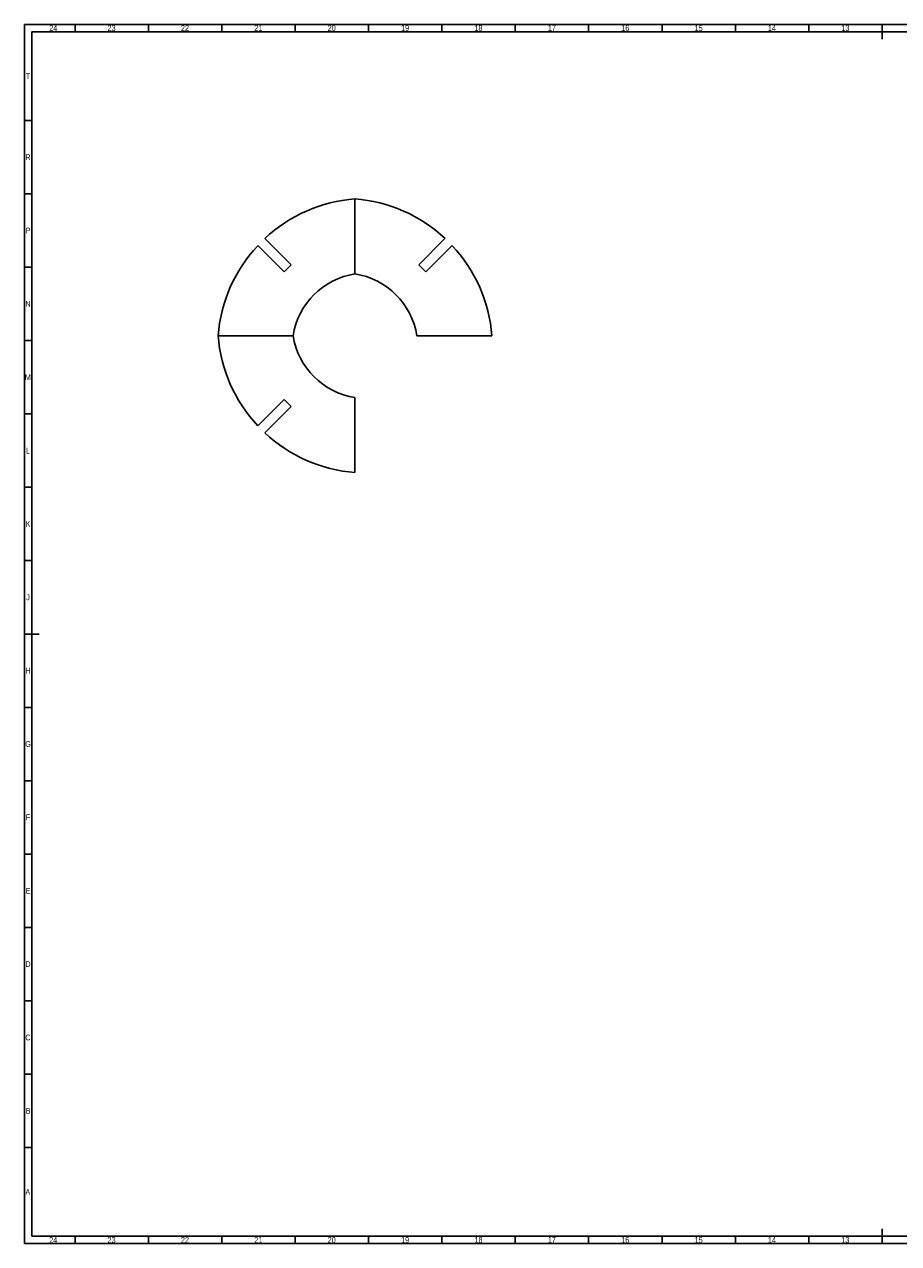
# Model space of a CAD drawing. Header units: inches. Extents: x 0.6 to 47.2, y 0.2 to 32.9.
# Tile 1 of 2: x 0.6 to 24, y 0.2 to 32.9. Entities that reach past the tile are written whole.
import ezdxf

# ---------------------------------------------------------------- set-up
doc = ezdxf.new("R2010")
doc.units = ezdxf.units.IN
doc.header["$MEASUREMENT"] = 0
doc.layers.add('SCORE', color=5, linetype='Continuous', lineweight=25)
doc.styles.add('SLDTEXTSTYLE0', font='TXT', dxfattribs={"width": 0.75})

msp = doc.modelspace()

# ---------------------------------------------------------------- linework, layer by layer
for p, q in [((7.749, 26.463), (7.043, 27.169)), ((11.169, 26.463), (11.874, 27.169)), ((6.851, 26.976), (7.556, 26.27)), ((12.067, 26.976), (11.361, 26.27)), ((7.556, 26.27), (7.749, 26.463)), ((11.361, 26.27), (11.169, 26.463)), ((13.131, 24.56), (11.119, 24.56)), ((6.851, 22.145), (7.556, 22.85)), ((7.749, 22.658), (7.043, 21.952)), ((7.556, 22.85), (7.749, 22.658)), ((9.459, 22.9), (9.459, 20.888))]:
    msp.add_line(p, q)
for centre, radius, start, end in [((9.774, 24.245), 4, 94.5162, 133.0484), ((9.144, 24.245), 4, 46.9516, 85.4838), ((9.774, 24.245), 4, 136.9516, 175.4838), ((9.144, 24.245), 4, 4.5162, 43.0484), ((9.774, 24.245), 2, 99.0607, 170.9393), ((9.144, 24.245), 2, 9.0607, 80.9393), ((9.774, 24.875), 4, 184.5162, 223.0484), ((9.774, 24.875), 2, 189.0607, 260.9393), ((9.774, 24.875), 4, 226.9516, 265.4838)]:
    msp.add_arc(centre, radius, start, end)
at = {"layer": 'SCORE'}
for p, q in [((0.591, 0.197), (0.591, 32.913)), ((0.591, 32.913), (46.614, 32.913)), ((1.949, 32.717), (1.949, 32.913)), ((3.917, 32.717), (3.917, 32.913)), ((5.886, 32.717), (5.886, 32.913)), ((7.854, 32.717), (7.854, 32.913)), ((9.823, 32.717), (9.823, 32.913)), ((11.791, 32.717), (11.791, 32.913)), ((13.76, 32.717), (13.76, 32.913)), ((15.728, 32.717), (15.728, 32.913)), ((17.697, 32.717), (17.697, 32.913)), ((19.665, 32.717), (19.665, 32.913)), ((21.634, 32.717), (21.634, 32.913)), ((23.602, 32.913), (23.602, 32.52)), ((23.602, 32.717), (23.602, 32.913)), ((0.787, 0.394), (0.787, 32.717)), ((0.787, 32.717), (46.417, 32.717)), ((0.787, 30.335), (0.591, 30.335)), ((0.787, 28.366), (0.591, 28.366)), ((9.459, 28.233), (9.459, 26.221)), ((0.787, 26.398), (0.591, 26.398)), ((5.786, 24.56), (7.799, 24.56)), ((0.787, 24.429), (0.591, 24.429)), ((0.787, 22.461), (0.591, 22.461)), ((0.787, 20.492), (0.591, 20.492)), ((0.787, 18.524), (0.591, 18.524)), ((0.591, 16.555), (0.984, 16.555)), ((0.787, 16.555), (0.591, 16.555)), ((0.787, 14.587), (0.591, 14.587)), ((0.787, 12.618), (0.591, 12.618)), ((0.787, 10.65), (0.591, 10.65)), ((0.787, 8.681), (0.591, 8.681)), ((0.787, 6.713), (0.591, 6.713)), ((0.787, 4.744), (0.591, 4.744)), ((0.787, 2.776), (0.591, 2.776)), ((46.417, 0.394), (0.787, 0.394)), ((1.949, 0.394), (1.949, 0.197)), ((3.917, 0.394), (3.917, 0.197)), ((5.886, 0.394), (5.886, 0.197)), ((7.854, 0.394), (7.854, 0.197)), ((9.823, 0.394), (9.823, 0.197)), ((11.791, 0.394), (11.791, 0.197)), ((13.76, 0.394), (13.76, 0.197)), ((15.728, 0.394), (15.728, 0.197)), ((17.697, 0.394), (17.697, 0.197)), ((19.665, 0.394), (19.665, 0.197)), ((21.634, 0.394), (21.634, 0.197)), ((23.602, 0.197), (23.602, 0.591)), ((23.602, 0.394), (23.602, 0.197)), ((46.614, 0.197), (0.591, 0.197))]:
    msp.add_line(p, q, dxfattribs=at)

# ---------------------------------------------------------------- texts
at = {"color": 7, "linetype": 'Continuous', "lineweight": 0, "attachment_point": 2, "style": 'SLDTEXTSTYLE0'}
for s, insert, char_height in [('24', (1.365, 32.893), 0.1562), ('23', (2.93, 32.893), 0.1562), ('22', (4.898, 32.893), 0.1562), ('21', (6.867, 32.893), 0.1562), ('20', (8.835, 32.893), 0.1562), ('19', (10.804, 32.893), 0.1562), ('18', (12.772, 32.893), 0.1562), ('17', (14.741, 32.893), 0.1562), ('16', (16.709, 32.893), 0.1562), ('15', (18.678, 32.893), 0.1562), ('14', (20.646, 32.893), 0.1562), ('13', (22.615, 32.893), 0.1562), ('T', (0.689, 31.603), 0.156), ('R', (0.687, 29.428), 0.156), ('P', (0.688, 27.46), 0.156), ('N', (0.688, 25.491), 0.156), ('M', (0.684, 23.523), 0.156), ('L', (0.687, 21.554), 0.156), ('K', (0.689, 19.586), 0.156), ('J', (0.688, 17.617), 0.156), ('H', (0.689, 15.649), 0.156), ('G', (0.688, 13.68), 0.156), ('F', (0.687, 11.712), 0.156), ('E', (0.689, 9.743), 0.156), ('D', (0.687, 7.775), 0.156), ('C', (0.687, 5.806), 0.156), ('B', (0.688, 3.837), 0.156), ('A', (0.683, 1.662), 0.156), ('24', (1.365, 0.373), 0.1562), ('23', (2.93, 0.373), 0.1562), ('22', (4.898, 0.373), 0.1562), ('21', (6.867, 0.373), 0.1562), ('20', (8.835, 0.373), 0.1562), ('19', (10.804, 0.373), 0.1562), ('18', (12.772, 0.373), 0.1562), ('17', (14.741, 0.373), 0.1562), ('16', (16.709, 0.373), 0.1562), ('15', (18.678, 0.373), 0.1562), ('14', (20.646, 0.373), 0.1562), ('13', (22.615, 0.373), 0.1562)]:
    msp.add_mtext(s, dxfattribs=dict(at, insert=insert, char_height=char_height))

doc.saveas('drawing.dxf')
